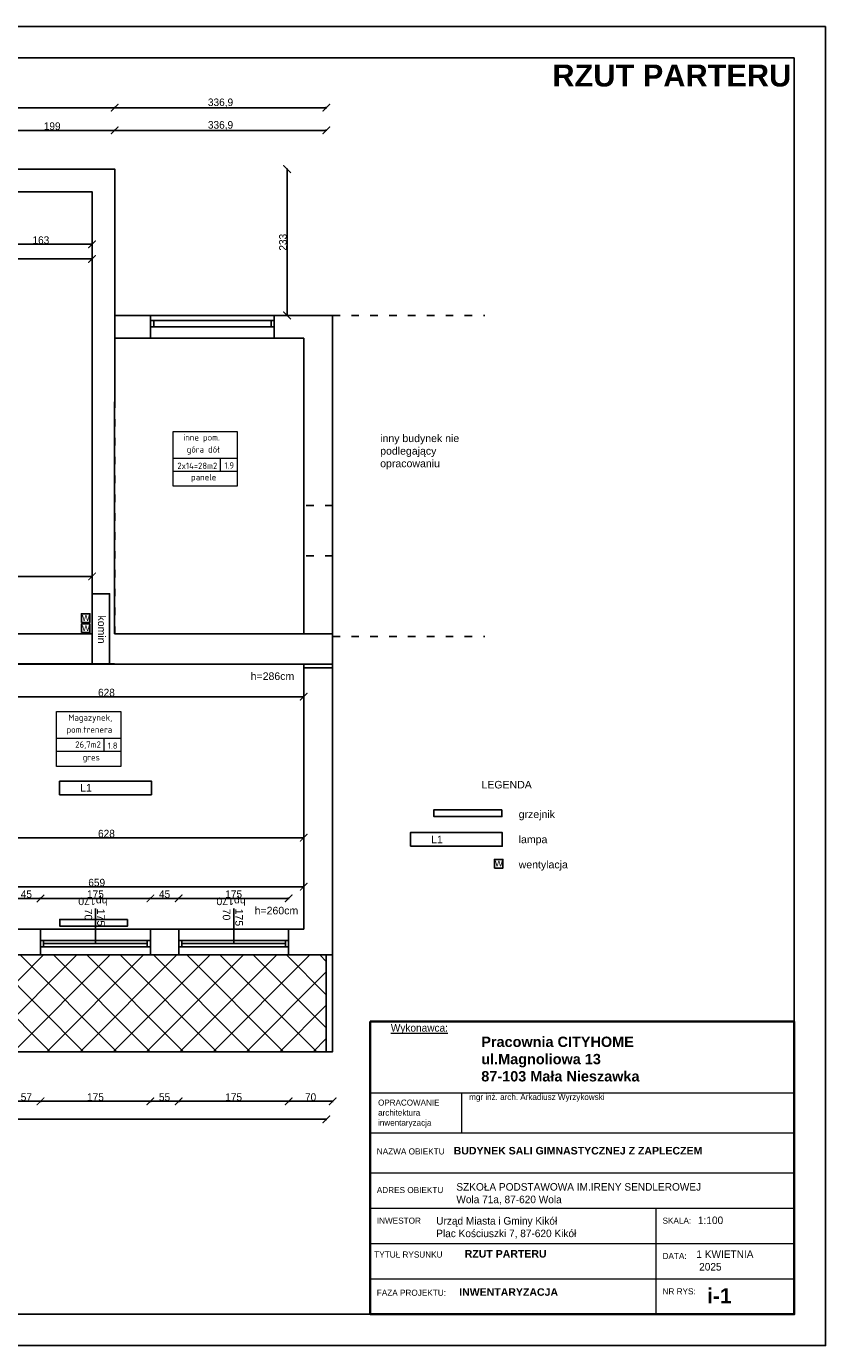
# Model space of a CAD drawing. Header units: inches. Extents: x 2722 to 20832, y 590 to 2922.
# Tile 7 of 25: x 4420 to 5692, y 590 to 2690. Entities that reach past the tile are written whole.
import ezdxf

# ---------------------------------------------------------------- set-up
doc = ezdxf.new("R2010")
doc.units = ezdxf.units.IN
doc.header["$MEASUREMENT"] = 0
doc.linetypes.add('ACAD_ISO03W100', pattern=[30, 12, -18])
doc.layers.add('Oznaczenia pomieszczeń', color=250, linetype='Continuous', lineweight=9)
doc.styles.add('ISOCPEUR_1', font='isocpeur.ttf', dxfattribs={"height": 10})
doc.dimstyles.new('ISO-25', dxfattribs={"dimtxt": 12, "dimasz": 12, "dimexe": 1.25, "dimexo": 0.625, "dimtad": 1, "dimtoh": 1, "dimdec": 1, "dimtxsty": 'Standard', "dimblk": 'ARCHTICK', "dimcen": 2.5, "dimadec": 0, "dimazin": 0, "dimtfac": 1, "dimtdec": 1, "dimtmove": 0, "dimatfit": 3, "dimldrblk": 'ARCHTICK', "dimfxl": 1, "dimfxlon": 1, "dimarcsym": 0})

# ---------------------------------------------------------------- blocks, each defined once
blk = doc.blocks.new('_ArchTick')
at = {"color": 0, "linetype": 'ByBlock', "const_width": 0.15}
blk.add_lwpolyline([(-0.5, -0.5), (0.5, 0.5)], dxfattribs=at)
blk = doc.blocks.new('*D26')
at = {"color": 0, "lineweight": -2, "transparency": 16777216}
for p, q in [((4361.2, 2523.5), (4361.2, 2525.8)), ((4361.2, 2524.5), (4560.2, 2524.5)), ((4560.2, 2523.5), (4560.2, 2525.8))]:
    blk.add_line(p, q, dxfattribs=at)
at = {"layer": 'Defpoints', "color": 0, "transparency": 16777216}
for p in [(4560.2, 2524.5), (4361.2, 2462.9), (4560.2, 2462.9)]:
    blk.add_point(p, dxfattribs=at)
at = {"color": 0, "lineweight": -2, "transparency": 16777216, "xscale": 12, "yscale": 12, "zscale": 12, "rotation": 180}
blk.add_blockref('_ArchTick', (4361.2, 2524.5), dxfattribs=at)
at = {"color": 0, "lineweight": -2, "transparency": 16777216, "xscale": 12, "yscale": 12, "zscale": 12}
blk.add_blockref('_ArchTick', (4560.2, 2524.5), dxfattribs=at)
at = {"color": 0, "transparency": 16777216, "insert": (4460.7, 2531.1), "char_height": 12, "attachment_point": 5}
blk.add_mtext('199', dxfattribs=at)
blk = doc.blocks.new('*D27')
at = {"color": 0, "lineweight": -2, "transparency": 16777216}
for p, q in [((4560.2, 2523.5), (4560.2, 2525.8)), ((4560.2, 2524.5), (4897.1, 2524.5)), ((4897.1, 2523.5), (4897.1, 2525.8))]:
    blk.add_line(p, q, dxfattribs=at)
at = {"layer": 'Defpoints', "color": 0, "transparency": 16777216}
for p in [(4897.1, 2524.5), (4560.2, 2462.9), (4897.1, 2229.9)]:
    blk.add_point(p, dxfattribs=at)
at = {"color": 0, "lineweight": -2, "transparency": 16777216, "xscale": 12, "yscale": 12, "zscale": 12, "rotation": 180}
blk.add_blockref('_ArchTick', (4560.2, 2524.5), dxfattribs=at)
at = {"color": 0, "lineweight": -2, "transparency": 16777216, "xscale": 12, "yscale": 12, "zscale": 12}
blk.add_blockref('_ArchTick', (4897.1, 2524.5), dxfattribs=at)
at = {"color": 0, "transparency": 16777216, "insert": (4728.7, 2532.1), "char_height": 12, "attachment_point": 5}
blk.add_mtext('336,9', dxfattribs=at)
blk = doc.blocks.new('*D28')
at = {"color": 0, "lineweight": -2, "transparency": 16777216}
for p, q in [((3051.3, 2559.5), (3051.3, 2561.7)), ((3051.3, 2560.5), (4560.2, 2560.5)), ((4560.2, 2559.5), (4560.2, 2561.7))]:
    blk.add_line(p, q, dxfattribs=at)
at = {"layer": 'Defpoints', "color": 0, "transparency": 16777216}
for p in [(4560.2, 2560.5), (3051.3, 2462.9), (4560.2, 2462.9)]:
    blk.add_point(p, dxfattribs=at)
at = {"color": 0, "lineweight": -2, "transparency": 16777216, "xscale": 12, "yscale": 12, "zscale": 12, "rotation": 180}
blk.add_blockref('_ArchTick', (3051.3, 2560.5), dxfattribs=at)
at = {"color": 0, "lineweight": -2, "transparency": 16777216, "xscale": 12, "yscale": 12, "zscale": 12}
blk.add_blockref('_ArchTick', (4560.2, 2560.5), dxfattribs=at)
at = {"color": 0, "transparency": 16777216, "insert": (3805.8, 2567.1), "char_height": 12, "attachment_point": 5}
blk.add_mtext('1509', dxfattribs=at)
blk = doc.blocks.new('*D29')
at = {"color": 0, "lineweight": -2, "transparency": 16777216}
for p, q in [((4560.2, 2559.5), (4560.2, 2561.7)), ((4560.2, 2560.5), (4897.1, 2560.5)), ((4897.1, 2559.5), (4897.1, 2561.7))]:
    blk.add_line(p, q, dxfattribs=at)
at = {"layer": 'Defpoints', "color": 0, "transparency": 16777216}
for p in [(4897.1, 2560.5), (4560.2, 2462.9), (4897.1, 2229.9)]:
    blk.add_point(p, dxfattribs=at)
at = {"color": 0, "lineweight": -2, "transparency": 16777216, "xscale": 12, "yscale": 12, "zscale": 12, "rotation": 180}
blk.add_blockref('_ArchTick', (4560.2, 2560.5), dxfattribs=at)
at = {"color": 0, "lineweight": -2, "transparency": 16777216, "xscale": 12, "yscale": 12, "zscale": 12}
blk.add_blockref('_ArchTick', (4897.1, 2560.5), dxfattribs=at)
at = {"color": 0, "transparency": 16777216, "insert": (4728.7, 2568.1), "char_height": 12, "attachment_point": 5}
blk.add_mtext('336,9', dxfattribs=at)
blk = doc.blocks.new('*D47')
at = {"color": 0, "lineweight": -2, "transparency": 16777216}
for p, q in [((4397.1, 979.9), (4397.1, 977.6)), ((4397.1, 978.9), (4442.1, 978.9)), ((4442.1, 979.9), (4442.1, 977.6))]:
    blk.add_line(p, q, dxfattribs=at)
at = {"layer": 'Defpoints', "color": 0, "transparency": 16777216}
for p in [(4397.1, 1211.9), (4442.1, 1211.9), (4442.1, 978.9)]:
    blk.add_point(p, dxfattribs=at)
at = {"color": 0, "lineweight": -2, "transparency": 16777216, "xscale": 12, "yscale": 12, "zscale": 12, "rotation": 180}
blk.add_blockref('_ArchTick', (4397.1, 978.9), dxfattribs=at)
at = {"color": 0, "lineweight": -2, "transparency": 16777216, "xscale": 12, "yscale": 12, "zscale": 12}
blk.add_blockref('_ArchTick', (4442.1, 978.9), dxfattribs=at)
at = {"color": 0, "transparency": 16777216, "insert": (4419.6, 985.5), "char_height": 12, "attachment_point": 5}
blk.add_mtext('57', dxfattribs=at)
blk = doc.blocks.new('*D48')
at = {"color": 0, "lineweight": -2, "transparency": 16777216}
for p, q in [((4442.1, 979.9), (4442.1, 977.6)), ((4442.1, 978.9), (4617.1, 978.9)), ((4617.1, 979.9), (4617.1, 977.6))]:
    blk.add_line(p, q, dxfattribs=at)
at = {"layer": 'Defpoints', "color": 0, "transparency": 16777216}
for p in [(4442.1, 1211.9), (4617.1, 1211.9), (4617.1, 978.9)]:
    blk.add_point(p, dxfattribs=at)
at = {"color": 0, "lineweight": -2, "transparency": 16777216, "xscale": 12, "yscale": 12, "zscale": 12, "rotation": 180}
blk.add_blockref('_ArchTick', (4442.1, 978.9), dxfattribs=at)
at = {"color": 0, "lineweight": -2, "transparency": 16777216, "xscale": 12, "yscale": 12, "zscale": 12}
blk.add_blockref('_ArchTick', (4617.1, 978.9), dxfattribs=at)
at = {"color": 0, "transparency": 16777216, "insert": (4529.6, 985.5), "char_height": 12, "attachment_point": 5}
blk.add_mtext('175', dxfattribs=at)
blk = doc.blocks.new('*D49')
at = {"color": 0, "lineweight": -2, "transparency": 16777216}
for p, q in [((4617.1, 979.9), (4617.1, 977.6)), ((4617.1, 978.9), (4662.1, 978.9)), ((4662.1, 979.9), (4662.1, 977.6))]:
    blk.add_line(p, q, dxfattribs=at)
at = {"layer": 'Defpoints', "color": 0, "transparency": 16777216}
for p in [(4617.1, 1211.9), (4662.1, 1211.9), (4662.1, 978.9)]:
    blk.add_point(p, dxfattribs=at)
at = {"color": 0, "lineweight": -2, "transparency": 16777216, "xscale": 12, "yscale": 12, "zscale": 12, "rotation": 180}
blk.add_blockref('_ArchTick', (4617.1, 978.9), dxfattribs=at)
at = {"color": 0, "lineweight": -2, "transparency": 16777216, "xscale": 12, "yscale": 12, "zscale": 12}
blk.add_blockref('_ArchTick', (4662.1, 978.9), dxfattribs=at)
at = {"color": 0, "transparency": 16777216, "insert": (4639.6, 985.5), "char_height": 12, "attachment_point": 5}
blk.add_mtext('55', dxfattribs=at)
blk = doc.blocks.new('*D50')
at = {"color": 0, "lineweight": -2, "transparency": 16777216}
for p, q in [((4662.1, 979.9), (4662.1, 977.6)), ((4662.1, 978.9), (4837.1, 978.9)), ((4837.1, 979.9), (4837.1, 977.6))]:
    blk.add_line(p, q, dxfattribs=at)
at = {"layer": 'Defpoints', "color": 0, "transparency": 16777216}
for p in [(4662.1, 1211.9), (4837.1, 1211.9), (4837.1, 978.9)]:
    blk.add_point(p, dxfattribs=at)
at = {"color": 0, "lineweight": -2, "transparency": 16777216, "xscale": 12, "yscale": 12, "zscale": 12, "rotation": 180}
blk.add_blockref('_ArchTick', (4662.1, 978.9), dxfattribs=at)
at = {"color": 0, "lineweight": -2, "transparency": 16777216, "xscale": 12, "yscale": 12, "zscale": 12}
blk.add_blockref('_ArchTick', (4837.1, 978.9), dxfattribs=at)
at = {"color": 0, "transparency": 16777216, "insert": (4749.6, 985.5), "char_height": 12, "attachment_point": 5}
blk.add_mtext('175', dxfattribs=at)
blk = doc.blocks.new('*D51')
at = {"color": 0, "lineweight": -2, "transparency": 16777216}
for p, q in [((4837.1, 979.9), (4837.1, 977.6)), ((4837.1, 978.9), (4907.1, 978.9)), ((4907.1, 979.9), (4907.1, 977.6))]:
    blk.add_line(p, q, dxfattribs=at)
at = {"layer": 'Defpoints', "color": 0, "transparency": 16777216}
for p in [(4837.1, 1211.9), (4907.1, 1211.9), (4907.1, 978.9)]:
    blk.add_point(p, dxfattribs=at)
at = {"color": 0, "lineweight": -2, "transparency": 16777216, "xscale": 12, "yscale": 12, "zscale": 12, "rotation": 180}
blk.add_blockref('_ArchTick', (4837.1, 978.9), dxfattribs=at)
at = {"color": 0, "lineweight": -2, "transparency": 16777216, "xscale": 12, "yscale": 12, "zscale": 12}
blk.add_blockref('_ArchTick', (4907.1, 978.9), dxfattribs=at)
at = {"color": 0, "transparency": 16777216, "insert": (4872.1, 985.5), "char_height": 12, "attachment_point": 5}
blk.add_mtext('70', dxfattribs=at)
blk = doc.blocks.new('*D52')
at = {"color": 0, "lineweight": -2, "transparency": 16777216}
for p, q in [((3051.2, 951.3), (3051.2, 949.1)), ((3051.2, 950.3), (4897.1, 950.3)), ((4897.1, 951.3), (4897.1, 949.1))]:
    blk.add_line(p, q, dxfattribs=at)
at = {"layer": 'Defpoints', "color": 0, "transparency": 16777216}
for p in [(3051.2, 1677.9), (4897.1, 1278.2), (4897.1, 950.3)]:
    blk.add_point(p, dxfattribs=at)
at = {"color": 0, "lineweight": -2, "transparency": 16777216, "xscale": 12, "yscale": 12, "zscale": 12, "rotation": 180}
blk.add_blockref('_ArchTick', (3051.2, 950.3), dxfattribs=at)
at = {"color": 0, "lineweight": -2, "transparency": 16777216, "xscale": 12, "yscale": 12, "zscale": 12}
blk.add_blockref('_ArchTick', (4897.1, 950.3), dxfattribs=at)
at = {"color": 0, "transparency": 16777216, "insert": (3974.2, 956.9), "char_height": 12, "attachment_point": 5}
blk.add_mtext('1846', dxfattribs=at)
blk = doc.blocks.new('*D54')
at = {"color": 0, "lineweight": -2, "transparency": 16777216}
for p, q in [((4833.7, 2462.9), (4835.9, 2462.9)), ((4834.7, 2462.9), (4834.7, 2229.9)), ((4833.7, 2229.9), (4835.9, 2229.9))]:
    blk.add_line(p, q, dxfattribs=at)
at = {"layer": 'Defpoints', "color": 0, "transparency": 16777216}
for p in [(4560.2, 2462.9), (4560.2, 2229.9), (4834.7, 2229.9)]:
    blk.add_point(p, dxfattribs=at)
at = {"color": 0, "lineweight": -2, "transparency": 16777216, "xscale": 12, "yscale": 12, "zscale": 12}
for p, rotation in [((4834.7, 2462.9), 90), ((4834.7, 2229.9), 270)]:
    blk.add_blockref('_ArchTick', p, dxfattribs=dict(at, rotation=rotation))
at = {"color": 0, "transparency": 16777216, "insert": (4828.1, 2346.4), "char_height": 12, "attachment_point": 5, "rotation": 90}
blk.add_mtext('233', dxfattribs=at)
blk = doc.blocks.new('*D55')
at = {"color": 0, "lineweight": -2, "transparency": 16777216}
for p, q in [((3098.2, 2318.8), (3098.2, 2321)), ((3098.2, 2319.8), (4524.2, 2319.8)), ((4524.2, 2318.8), (4524.2, 2321))]:
    blk.add_line(p, q, dxfattribs=at)
at = {"layer": 'Defpoints', "color": 0, "transparency": 16777216}
for p in [(4524.2, 2319.8), (3098.2, 2281.6), (4524.2, 2281.6)]:
    blk.add_point(p, dxfattribs=at)
at = {"color": 0, "lineweight": -2, "transparency": 16777216, "xscale": 12, "yscale": 12, "zscale": 12, "rotation": 180}
blk.add_blockref('_ArchTick', (3098.2, 2319.8), dxfattribs=at)
at = {"color": 0, "lineweight": -2, "transparency": 16777216, "xscale": 12, "yscale": 12, "zscale": 12}
blk.add_blockref('_ArchTick', (4524.2, 2319.8), dxfattribs=at)
at = {"color": 0, "transparency": 16777216, "insert": (3811.2, 2326.4), "char_height": 12, "attachment_point": 5}
blk.add_mtext('1426', dxfattribs=at)
blk = doc.blocks.new('*D69')
at = {"color": 0, "lineweight": -2, "transparency": 16777216}
for p, q in [((4361.2, 2344.1), (4361.2, 2341.9)), ((4361.2, 2343.1), (4524.2, 2343.1)), ((4524.2, 2344.1), (4524.2, 2341.9))]:
    blk.add_line(p, q, dxfattribs=at)
at = {"layer": 'Defpoints', "color": 0, "transparency": 16777216}
for p in [(4361.2, 2426.9), (4524.2, 2426.9), (4524.2, 2343.1)]:
    blk.add_point(p, dxfattribs=at)
at = {"color": 0, "lineweight": -2, "transparency": 16777216, "xscale": 12, "yscale": 12, "zscale": 12, "rotation": 180}
blk.add_blockref('_ArchTick', (4361.2, 2343.1), dxfattribs=at)
at = {"color": 0, "lineweight": -2, "transparency": 16777216, "xscale": 12, "yscale": 12, "zscale": 12}
blk.add_blockref('_ArchTick', (4524.2, 2343.1), dxfattribs=at)
at = {"color": 0, "transparency": 16777216, "insert": (4442.7, 2349.7), "char_height": 12, "attachment_point": 5}
blk.add_mtext('163', dxfattribs=at)
blk = doc.blocks.new('*D74')
at = {"color": 0, "lineweight": -2, "transparency": 16777216}
for p, q in [((4180.1, 1813.4), (4180.1, 1815.7)), ((4180.1, 1814.4), (4524.2, 1814.4)), ((4524.2, 1813.4), (4524.2, 1815.7))]:
    blk.add_line(p, q, dxfattribs=at)
at = {"layer": 'Defpoints', "color": 0, "transparency": 16777216}
for p in [(4524.2, 1814.4), (4180.1, 1722.9), (4524.2, 1722.9)]:
    blk.add_point(p, dxfattribs=at)
at = {"color": 0, "lineweight": -2, "transparency": 16777216, "xscale": 12, "yscale": 12, "zscale": 12, "rotation": 180}
blk.add_blockref('_ArchTick', (4180.1, 1814.4), dxfattribs=at)
at = {"color": 0, "lineweight": -2, "transparency": 16777216, "xscale": 12, "yscale": 12, "zscale": 12}
blk.add_blockref('_ArchTick', (4524.2, 1814.4), dxfattribs=at)
at = {"color": 0, "transparency": 16777216, "insert": (4352.2, 1822.1), "char_height": 12, "attachment_point": 5}
blk.add_mtext('344,1', dxfattribs=at)
blk = doc.blocks.new('*D108')
at = {"color": 0, "lineweight": -2, "transparency": 16777216}
for p, q in [((4233.1, 1399.4), (4233.1, 1397.1)), ((4233.1, 1398.4), (4861.1, 1398.4)), ((4861.1, 1399.4), (4861.1, 1397.1))]:
    blk.add_line(p, q, dxfattribs=at)
at = {"layer": 'Defpoints', "color": 0, "transparency": 16777216}
for p in [(4233.1, 1628.9), (4861.1, 1636.4), (4861.1, 1398.4)]:
    blk.add_point(p, dxfattribs=at)
at = {"color": 0, "lineweight": -2, "transparency": 16777216, "xscale": 12, "yscale": 12, "zscale": 12, "rotation": 180}
blk.add_blockref('_ArchTick', (4233.1, 1398.4), dxfattribs=at)
at = {"color": 0, "lineweight": -2, "transparency": 16777216, "xscale": 12, "yscale": 12, "zscale": 12}
blk.add_blockref('_ArchTick', (4861.1, 1398.4), dxfattribs=at)
at = {"color": 0, "transparency": 16777216, "insert": (4547.1, 1405), "char_height": 12, "attachment_point": 5}
blk.add_mtext('628', dxfattribs=at)
blk = doc.blocks.new('*D111')
at = {"color": 0, "lineweight": -2, "transparency": 16777216}
for p, q in [((4233.1, 1623.9), (4233.1, 1621.7)), ((4233.1, 1622.9), (4861.1, 1622.9)), ((4861.1, 1623.9), (4861.1, 1621.7))]:
    blk.add_line(p, q, dxfattribs=at)
at = {"layer": 'Defpoints', "color": 0, "transparency": 16777216}
for p in [(4233.1, 1628.9), (4861.1, 1628.9), (4861.1, 1622.9)]:
    blk.add_point(p, dxfattribs=at)
at = {"color": 0, "lineweight": -2, "transparency": 16777216, "xscale": 12, "yscale": 12, "zscale": 12, "rotation": 180}
blk.add_blockref('_ArchTick', (4233.1, 1622.9), dxfattribs=at)
at = {"color": 0, "lineweight": -2, "transparency": 16777216, "xscale": 12, "yscale": 12, "zscale": 12}
blk.add_blockref('_ArchTick', (4861.1, 1622.9), dxfattribs=at)
at = {"color": 0, "transparency": 16777216, "insert": (4547.1, 1629.5), "char_height": 12, "attachment_point": 5}
blk.add_mtext('628', dxfattribs=at)
blk = doc.blocks.new('*D112')
at = {"color": 0, "lineweight": -2, "transparency": 16777216}
for p, q in [((4202.1, 1319.4), (4202.1, 1321.6)), ((4202.1, 1320.4), (4861.1, 1320.4)), ((4861.1, 1319.4), (4861.1, 1321.6))]:
    blk.add_line(p, q, dxfattribs=at)
at = {"layer": 'Defpoints', "color": 0, "transparency": 16777216}
for p in [(4202.1, 1312), (4861.1, 1320.4), (4861.1, 1312)]:
    blk.add_point(p, dxfattribs=at)
at = {"color": 0, "lineweight": -2, "transparency": 16777216, "xscale": 12, "yscale": 12, "zscale": 12, "rotation": 180}
blk.add_blockref('_ArchTick', (4202.1, 1320.4), dxfattribs=at)
at = {"color": 0, "lineweight": -2, "transparency": 16777216, "xscale": 12, "yscale": 12, "zscale": 12}
blk.add_blockref('_ArchTick', (4861.1, 1320.4), dxfattribs=at)
at = {"color": 0, "transparency": 16777216, "insert": (4531.6, 1327), "char_height": 12, "attachment_point": 5}
blk.add_mtext('659', dxfattribs=at)
blk = doc.blocks.new('*D114')
at = {"color": 0, "lineweight": -2, "transparency": 16777216}
for p, q in [((4397.1, 1300.9), (4397.1, 1303.2)), ((4442.1, 1300.9), (4442.1, 1303.2)), ((4397.1, 1301.9), (4442.1, 1301.9))]:
    blk.add_line(p, q, dxfattribs=at)
at = {"layer": 'Defpoints', "color": 0, "transparency": 16777216}
for p in [(4442.1, 1301.9), (4397.1, 1252.9), (4442.1, 1252.9)]:
    blk.add_point(p, dxfattribs=at)
at = {"color": 0, "lineweight": -2, "transparency": 16777216, "xscale": 12, "yscale": 12, "zscale": 12, "rotation": 180}
blk.add_blockref('_ArchTick', (4397.1, 1301.9), dxfattribs=at)
at = {"color": 0, "lineweight": -2, "transparency": 16777216, "xscale": 12, "yscale": 12, "zscale": 12}
blk.add_blockref('_ArchTick', (4442.1, 1301.9), dxfattribs=at)
at = {"color": 0, "transparency": 16777216, "insert": (4419.6, 1308.6), "char_height": 12, "attachment_point": 5}
blk.add_mtext('45', dxfattribs=at)
blk = doc.blocks.new('*D115')
at = {"color": 0, "lineweight": -2, "transparency": 16777216}
for p, q in [((4442.1, 1300.9), (4442.1, 1303.2)), ((4617.1, 1300.9), (4617.1, 1303.2)), ((4442.1, 1301.9), (4617.1, 1301.9))]:
    blk.add_line(p, q, dxfattribs=at)
at = {"layer": 'Defpoints', "color": 0, "transparency": 16777216}
for p in [(4617.1, 1301.9), (4442.1, 1252.9), (4617.1, 1252.9)]:
    blk.add_point(p, dxfattribs=at)
at = {"color": 0, "lineweight": -2, "transparency": 16777216, "xscale": 12, "yscale": 12, "zscale": 12, "rotation": 180}
blk.add_blockref('_ArchTick', (4442.1, 1301.9), dxfattribs=at)
at = {"color": 0, "lineweight": -2, "transparency": 16777216, "xscale": 12, "yscale": 12, "zscale": 12}
blk.add_blockref('_ArchTick', (4617.1, 1301.9), dxfattribs=at)
at = {"color": 0, "transparency": 16777216, "insert": (4529.6, 1308.6), "char_height": 12, "attachment_point": 5}
blk.add_mtext('175', dxfattribs=at)
blk = doc.blocks.new('*D116')
at = {"color": 0, "lineweight": -2, "transparency": 16777216}
for p, q in [((4617.1, 1300.9), (4617.1, 1303.2)), ((4662.1, 1300.9), (4662.1, 1303.2)), ((4617.1, 1301.9), (4662.1, 1301.9))]:
    blk.add_line(p, q, dxfattribs=at)
at = {"layer": 'Defpoints', "color": 0, "transparency": 16777216}
for p in [(4662.1, 1301.9), (4617.1, 1252.9), (4662.1, 1252.9)]:
    blk.add_point(p, dxfattribs=at)
at = {"color": 0, "lineweight": -2, "transparency": 16777216, "xscale": 12, "yscale": 12, "zscale": 12, "rotation": 180}
blk.add_blockref('_ArchTick', (4617.1, 1301.9), dxfattribs=at)
at = {"color": 0, "lineweight": -2, "transparency": 16777216, "xscale": 12, "yscale": 12, "zscale": 12}
blk.add_blockref('_ArchTick', (4662.1, 1301.9), dxfattribs=at)
at = {"color": 0, "transparency": 16777216, "insert": (4639.6, 1308.6), "char_height": 12, "attachment_point": 5}
blk.add_mtext('45', dxfattribs=at)
blk = doc.blocks.new('*D117')
at = {"color": 0, "lineweight": -2, "transparency": 16777216}
for p, q in [((4662.1, 1300.9), (4662.1, 1303.2)), ((4837.1, 1300.9), (4837.1, 1303.2)), ((4662.1, 1301.9), (4837.1, 1301.9))]:
    blk.add_line(p, q, dxfattribs=at)
at = {"layer": 'Defpoints', "color": 0, "transparency": 16777216}
for p in [(4837.1, 1301.9), (4662.1, 1252.9), (4837.1, 1252.9)]:
    blk.add_point(p, dxfattribs=at)
at = {"color": 0, "lineweight": -2, "transparency": 16777216, "xscale": 12, "yscale": 12, "zscale": 12, "rotation": 180}
blk.add_blockref('_ArchTick', (4662.1, 1301.9), dxfattribs=at)
at = {"color": 0, "lineweight": -2, "transparency": 16777216, "xscale": 12, "yscale": 12, "zscale": 12}
blk.add_blockref('_ArchTick', (4837.1, 1301.9), dxfattribs=at)
at = {"color": 0, "transparency": 16777216, "insert": (4749.6, 1308.6), "char_height": 12, "attachment_point": 5}
blk.add_mtext('175', dxfattribs=at)

msp = doc.modelspace()

# ---------------------------------------------------------------- hatches: boundary and pattern name
at = {"true_color": 0x636466, "transparency": 33554687}
h = msp.add_hatch(dxfattribs=at)
h.set_pattern_fill('ANSI37', color=251, scale=300)
h.paths.add_polyline_path([(4897.15, 1211.87), (4187.15, 1211.87), (4187.15, 1170.37), (4183.15, 1170.37), (4183.15, 1170.51, -0.3067741), (4130.07, 1211.87), (4125.58, 1211.87, -0.3552677), (4021.15, 1120.45), (4021.15, 1120.37), (4017.15, 1120.37), (4017.15, 1211.87), (3799.15, 1211.87), (3799.15, 1057.87), (4897.15, 1057.87)])

# ---------------------------------------------------------------- linework, layer by layer
for p, q in [((4560.23, 2462.87), (4560.23, 2229.87)), ((4560.23, 2229.87), (4897.15, 2229.87)), ((4907.15, 2229.87), (4897.15, 2229.87)), ((4907.15, 1722.87), (4907.15, 2229.87)), ((4617.34, 2221.87), (4814.07, 2221.87)), ((4617.34, 2221.87), (4622.34, 2221.87)), ((4617.34, 2211.87), (4814.07, 2211.87)), ((4622.34, 2221.87), (4622.34, 2211.87)), ((4814.07, 2221.87), (4809.07, 2221.87)), ((4809.07, 2221.87), (4809.07, 2211.87)), ((4560.23, 2193.87), (4861.15, 2193.87)), ((4861.15, 1722.87), (4861.15, 2193.87)), ((4560.15, 1722.87), (4861.15, 1722.87)), ((4861.15, 1722.87), (4907.15, 1722.87)), ((4907.15, 1722.87), (4907.15, 1211.87)), ((4907.15, 1211.87), (4907.15, 1718.87)), ((4907.15, 1718.87), (4907.15, 1668.87)), ((4233.15, 1674.87), (4863.15, 1674.87)), ((4861.15, 1252.87), (4861.15, 1674.87)), ((4907.15, 1668.87), (4861.15, 1668.87)), ((4529.65, 1229.87), (4529.65, 1285.6)), ((4749.65, 1229.87), (4749.65, 1285.6)), ((4202.15, 1252.87), (4861.15, 1252.87)), ((4442.15, 1252.87), (4442.15, 1211.87)), ((4442.15, 1252.87), (4442.15, 1211.87)), ((4617.15, 1252.87), (4617.15, 1211.87)), ((4617.15, 1252.87), (4617.15, 1211.87)), ((4662.15, 1252.87), (4662.15, 1211.87)), ((4662.15, 1252.87), (4662.15, 1211.87)), ((4837.15, 1252.87), (4837.15, 1211.87)), ((4837.15, 1252.87), (4837.15, 1211.87)), ((4617.15, 1234.87), (4442.15, 1234.87)), ((4617.15, 1224.87), (4442.15, 1224.87)), ((4442.15, 1224.87), (4447.15, 1224.87)), ((4447.15, 1224.87), (4447.15, 1234.87)), ((4612.15, 1229.87), (4447.15, 1229.87)), ((4612.15, 1224.87), (4612.15, 1234.87)), ((4617.15, 1224.87), (4612.15, 1224.87)), ((4837.15, 1234.87), (4662.15, 1234.87)), ((4837.15, 1224.87), (4662.15, 1224.87)), ((4662.15, 1224.87), (4667.15, 1224.87)), ((4667.15, 1224.87), (4667.15, 1234.87)), ((4832.15, 1229.87), (4667.15, 1229.87)), ((4832.15, 1224.87), (4832.15, 1234.87)), ((4837.15, 1224.87), (4832.15, 1224.87)), ((3799.15, 1211.87), (4907.15, 1211.87)), ((3799.15, 1057.87), (4897.15, 1057.87))]:
    msp.add_line(p, q)
at = {"linetype": 'ACAD_ISO03W100'}
for p, q in [((4907.15, 2229.87), (5149.55, 2229.87)), ((4907.15, 1927.26), (4861.15, 1927.26)), ((4907.15, 1847.26), (4861.15, 1847.26)), ((4907.15, 1718.87), (5149.55, 1718.87)), ((4897.15, 1211.87), (4897.15, 1057.87))]:
    msp.add_line(p, q, dxfattribs=at)
at = {"lineweight": 0}
for p, q in [((4755.18, 2002.27), (4653.24, 2002.27)), ((4728.09, 2002.27), (4728.09, 1981.52)), ((4755.18, 1981.52), (4653.24, 1981.52)), ((4569.79, 1556.29), (4467.85, 1556.29)), ((4542.7, 1556.29), (4542.7, 1535.55)), ((4569.79, 1535.55), (4467.85, 1535.55)), ((4966.99, 992.51), (5641.99, 992.51)), ((5112.44, 992.51), (5112.44, 928.76)), ((4966.99, 928.76), (5641.99, 928.76)), ((4966.99, 865.01), (5641.99, 865.01)), ((4966.99, 808.76), (5641.99, 808.76)), ((4966.99, 808.76), (5641.99, 808.76)), ((5421.87, 808.76), (5421.87, 640.01)), ((4966.99, 752.51), (5641.99, 752.51)), ((4966.99, 696.26), (5641.99, 696.26)), ((4966.99, 640.01), (5641.99, 640.01))]:
    msp.add_line(p, q, dxfattribs=at)
for points in [[(5691.99, 2690.01), (5691.99, 590.01), (2721.99, 590.01), (2721.99, 2690.01)], [(5641.99, 2640.01), (5641.99, 640.01), (2821.99, 640.01), (2821.99, 2640.01)], [(4617.34, 2229.87), (4814.07, 2229.87), (4814.07, 2193.87), (4617.34, 2193.87)], [(4524.23, 1786.79), (4552.07, 1786.79), (4552.07, 1674.87), (4524.23, 1674.87)], [(4507.34, 1741.22), (4520.84, 1741.22), (4520.84, 1754.91), (4507.34, 1754.91)], [(4507.33, 1725.04), (4520.83, 1725.04), (4520.83, 1738.74), (4507.33, 1738.74)], [(4907.15, 1674.87), (3287.15, 1674.87), (3287.15, 1057.87), (4907.15, 1057.87)], [(4472.42, 1488.77), (4618.61, 1488.77), (4618.61, 1466.98), (4472.42, 1466.98)], [(5176.66, 1443.08), (5176.66, 1432.26), (5068.55, 1432.26), (5068.55, 1443.08)], [(5031.05, 1384.87), (5177.24, 1384.87), (5177.24, 1406.66), (5031.05, 1406.66)], [(5164.7, 1350.22), (5178.2, 1350.22), (5178.2, 1363.92), (5164.7, 1363.92)], [(4580.86, 1268.57), (4580.86, 1257.75), (4472.75, 1257.75), (4472.75, 1268.57)], [(3799.15, 1211.87), (4897.15, 1211.87), (4897.15, 1057.87), (3799.15, 1057.87)]]:
    msp.add_lwpolyline(points, close=True)
for points in [[(3051.28, 2463.04), (3051.15, 1677.87), (4861.15, 1674.87), (4907.15, 1674.87), (4907.15, 2229.87), (4560.23, 2229.91), (4560.23, 2462.87), (3051.28, 2463.12)], [(4560.23, 2462.87), (3051.23, 2462.87), (3051.15, 1677.87), (3287.15, 1677.87), (3287.15, 1057.87), (4897.15, 1057.87)], [(4560.15, 1722.87), (4560.23, 2462.87), (3051.28, 2462.87), (3051.19, 1677.87), (3287.15, 1677.87)], [(4560.23, 2462.87), (3051.23, 2462.87), (3051.23, 1677.87), (3287.15, 1677.87), (3287.15, 1057.87), (3799.15, 1057.87), (3799.15, 1211.87), (4907.15, 1211.87), (4907.15, 2229.87), (4560.21, 2229.91), (4560.21, 2462.87)], [(3910.15, 1722.87), (4524.23, 1722.87), (4524.23, 2426.87), (3098.23, 2426.87), (3098.23, 1722.87), (3822.15, 1722.87)]]:
    msp.add_lwpolyline(points)
at = {"linetype": 'ACAD_ISO03W100'}
msp.add_lwpolyline([(4560.23, 2193.87), (4861.15, 2193.87), (4861.15, 1722.87), (4560.23, 1722.87)], close=True, dxfattribs=at)
at = {"lineweight": 0}
for points in [[(4755.18, 1957.97), (4653.24, 1957.97), (4653.24, 2045.19), (4755.18, 2045.19)], [(4569.79, 1511.99), (4467.85, 1511.99), (4467.85, 1599.23), (4569.79, 1599.23)]]:
    msp.add_lwpolyline(points, close=True, dxfattribs=at)
at = {"linetype": 'ACAD_ISO03W100'}
msp.add_lwpolyline([(4233.15, 1674.87), (4233.15, 1341.87), (4202.15, 1341.87), (4202.15, 1252.87), (4861.15, 1252.87), (4861.15, 1674.87), (4233.15, 1674.87)], dxfattribs=at)
at = {"lineweight": 35}
msp.add_lwpolyline([(4966.99, 1105.76), (5641.99, 1105.76), (5641.99, 640.01), (4966.99, 640.01)], close=True, dxfattribs=at)

# ---------------------------------------------------------------- texts
at = {"color": 0, "lineweight": 0, "attachment_point": 1}
for s, insert, char_height in [('{\\fArial|b1|i0|c238|p34;^IRZUT PARTERU}', (5117.02, 2629.32), 35), ('{\\H1.08333x;NAZWA OBIEKTU    \\fArial|b1|i0|c238|p34;\\H1.23077x;BUDYNEK SALI GIMNASTYCZNEJ Z ZAPLECZEM}', (4977.5, 906.3), 9), ('{\\H1.08333x;ADRES OBIEKTU}', (4977.5, 842.55), 9), ('SZKOŁA PODSTAWOWA IM.IRENY SENDLEROWEJ\\PWola 71a, 87-620 Wola', (5104.16, 848.72), 12), ('{\\H1.08333x;INWESTOR}', (4977.5, 793.8), 9), ('Urząd Miasta i Gminy Kikół\\PPlac Kościuszki 7, 87-620 Kikół    ', (5072.1, 794.66), 12), ('{\\H1.08333x;SKALA: ^I}', (5432.37, 793.8), 9), ('1:100', (5488.77, 795.49), 12), ('{\\H1.08333x;TYTUŁ RYSUNKU   \\fArial|b1|i0|c238|p34;\\H1.23077x;^IRZUT PARTERU}', (4973.44, 742.14), 9), ('{\\H1.08333x;DATA:}', (5432.37, 737.55), 9), ('1 KWIETNIA\\P 2025', (5486.21, 741.51), 12), ('{\\H1.08333x;FAZA PROJEKTU: \\fArial|b1|i0|c238|p34;\\H1.15385x;    \\H1.06667x;INWENTARYZACJA}', (4977.5, 681.3), 9), ('{\\H1.08333x;NR RYS:^I}', (5432.37, 681.3), 9), ('{\\fArial|b1|i0|c238|p34;i-1}', (5503.34, 681.45), 24)]:
    msp.add_mtext_dynamic_manual_height_columns(s, width=919.2783, gutter_width=12.5, heights=[0], dxfattribs=dict(at, insert=insert, char_height=char_height))
at = {"char_height": 12}
for s, width, insert, attachment_point in [('{\\f@Arial Unicode MS|b0|i0|c238|p34;inny budynek nie podlegający opracowaniu}', 153.8095, (4982.9, 2040.28), 1), ('{\\f@Arial Unicode MS|b0|i0|c238|p34;w}', 21.2266, (4508.36, 1755.71), 1), ('{\\f@Arial Unicode MS|b0|i0|c238|p34;w}', 21.2266, (4508.36, 1739.53), 1), ('{\\f@Arial Unicode MS|b0|i0|c238|p34;h=286cm}', 21.2266, (4776.68, 1661.66), 1), ('{\\f@Arial Unicode MS|b0|i0|c238|p34;L1}', 21.2266, (4505.21, 1484.03), 1), ('{\\f@Arial Unicode MS|b0|i0|c238|p34;LEGENDA}', 21.2266, (5144.12, 1488.93), 1), ('{\\f@Arial Unicode MS|b0|i0|c238|p34;grzejnik\\P\\Plampa\\P\\Pwentylacja}', 21.2266, (5203.38, 1441.84), 1), ('{\\f@Arial Unicode MS|b0|i0|c238|p34;L1}', 21.2266, (5063.83, 1389.61), 7), ('{\\f@Arial Unicode MS|b0|i0|c238|p34;w}', 21.2266, (5165.72, 1364.71), 1), ('{\\f@Arial Unicode MS|b0|i0|c238|p34;h=260cm}', 21.2266, (4782.99, 1288.56), 1)]:
    msp.add_mtext_dynamic_manual_height_columns(s, width=width, gutter_width=1, heights=[0], dxfattribs=dict(at, insert=insert, attachment_point=attachment_point))
at = {"char_height": 12, "attachment_point": 1}
for s, insert, rotation in [('{\\f@Arial Unicode MS|b0|i0|c238|p34;komin}', (4545.64, 1752.26), 270), ('{\\f@Arial Unicode MS|b0|i0|c238|p34;hp170}', (4548.79, 1291.24), 180), ('{\\f@Arial Unicode MS|b0|i0|c238|p34;hp170}', (4768.79, 1291.24), 180), ('{\\f@Arial Unicode MS|b0|i0|c238|p34;175\\P70}', (4544.33, 1285.6), 270), ('{\\f@Arial Unicode MS|b0|i0|c238|p34;175\\P70}', (4764.33, 1285.6), 270)]:
    msp.add_mtext_dynamic_manual_height_columns(s, width=21.2266, gutter_width=1, heights=[0], dxfattribs=dict(at, insert=insert, rotation=rotation))
at = {"color": 0, "lineweight": 0, "transparency": 33554687, "attachment_point": 1}
for s, width, insert, char_height in [('{\\LWykonawca: \\P\\fArial|b1|i0|c238|p34;\\H1.372x;\\l\\C7;^I^I^IPracownia CITYHOME\\P^I^I^Iul.Magnoliowa 13\\P^I^I^I87-103 Mała Nieszawka\\P^I^I\\fArial|b0|i0|c238|p34;\\H0.72886x;\\P     ^I}', 853.3185, (4999.84, 1101.88), 12), ('{\\C7; mgr inż. arch. Arkadiusz Wyrzykowski}', 451.0087, (5121.04, 990.62), 9.6), ('OPRACOWANIE\\Parchitektura\\Pinwentaryzacja', 248.7803, (4979.55, 981.69), 9.6)]:
    msp.add_mtext_dynamic_manual_height_columns(s, width=width, gutter_width=12.5, heights=[0], dxfattribs=dict(at, insert=insert, char_height=char_height))
at = {"layer": 'Oznaczenia pomieszczeń', "color": 7, "char_height": 10, "attachment_point": 9, "line_spacing_factor": 1.149209, "style": 'ISOCPEUR_1'}
for s, insert, width in [('inne pom.\\P góra dół', (4727.68, 2008.51), 107.3104), ('2x14=28m2', (4723.57, 1985.5), 62.2539), ('1.9', (4750.17, 1986.03), 47.8055), ('panele', (4721.98, 1964.39), 107.3104), ('Magazynek, pom.trenera', (4556.3, 1562.53), 107.3104), ('26,7m2', (4538.19, 1539.52), 62.2539), ('1.8', (4564.78, 1540.05), 47.8055), ('gres', (4536.59, 1518.41), 107.3104)]:
    msp.add_mtext(s, dxfattribs=dict(at, insert=insert, width=width))

# ---------------------------------------------------------------- dimensions: what is measured, and where the dimension line sits
for base, p1, p2, picture, middle in [((4560.2326, 2560.4612), (3051.2754, 2462.8734), (4560.2326, 2462.8734), '*D28', (3805.754, 2567.0862)), ((4524.23, 2319.78), (3098.23, 2281.55), (4524.23, 2281.55), '*D55', (3811.23, 2326.4)), ((4897.15, 950.31), (3051.19, 1677.87), (4897.15, 1278.24), '*D52', (3974.17, 956.94)), ((4861.15, 1622.92), (4233.15, 1628.87), (4861.15, 1628.87), '*D111', (4547.15, 1629.55)), ((4861.15, 1398.36), (4233.15, 1628.87), (4861.15, 1636.38), '*D108', (4547.15, 1404.99)), ((4861.15, 1320.38), (4202.15, 1312.04), (4861.15, 1312.04), '*D112', (4531.65, 1327))]:
    dim = msp.add_linear_dim(base=base, p1=p1, p2=p2, dimstyle='ISO-25')
    dim.commit()
    dim.dimension.update_dxf_attribs({"geometry": picture, "text_midpoint": middle})
for base, p1, p2, picture, middle in [((4897.15, 2560.46), (4560.23, 2462.87), (4897.15, 2229.87), '*D29', (4728.69, 2568.09)), ((4560.23, 2524.52), (4361.23, 2462.87), (4560.23, 2462.87), '*D26', (4460.73, 2531.14)), ((4897.15, 2524.52), (4560.23, 2462.87), (4897.15, 2229.87), '*D27', (4728.69, 2532.14)), ((4524.23, 2343.12), (4361.23, 2426.87), (4524.23, 2426.87), '*D69', (4442.73, 2349.74)), ((4524.23, 1814.44), (4180.15, 1722.87), (4524.23, 1722.87), '*D74', (4352.19, 1822.07)), ((4442.15, 1301.94), (4397.15, 1252.87), (4442.15, 1252.87), '*D114', (4419.65, 1308.56)), ((4617.15, 1301.94), (4442.15, 1252.87), (4617.15, 1252.87), '*D115', (4529.65, 1308.56)), ((4662.15, 1301.94), (4617.15, 1252.87), (4662.15, 1252.87), '*D116', (4639.65, 1308.56)), ((4837.15, 1301.94), (4662.15, 1252.87), (4837.15, 1252.87), '*D117', (4749.65, 1308.56)), ((4617.15, 978.87), (4442.15, 1211.87), (4617.15, 1211.87), '*D48', (4529.65, 985.5)), ((4837.15, 978.87), (4662.15, 1211.87), (4837.15, 1211.87), '*D50', (4749.65, 985.5)), ((4907.15, 978.87), (4837.15, 1211.87), (4907.15, 1211.87), '*D51', (4872.15, 985.5))]:
    dim = msp.add_linear_dim(base=base, p1=p1, p2=p2, dimstyle='ISO-25', override={"dimtmove": 1})
    dim.commit()
    dim.dimension.update_dxf_attribs({"geometry": picture, "text_midpoint": middle})
dim = msp.add_linear_dim(base=(4834.69, 2229.87), p1=(4560.23, 2462.87), p2=(4560.23, 2229.87), angle=90, dimstyle='ISO-25')
dim.commit()
dim.dimension.update_dxf_attribs({"geometry": '*D54', "text_midpoint": (4828.06, 2346.37)})
for base, p1, p2, text, picture, middle in [((4442.15, 978.87), (4397.15, 1211.87), (4442.15, 1211.87), '57', '*D47', (4419.65, 985.5)), ((4662.15, 978.87), (4617.15, 1211.87), (4662.15, 1211.87), '55', '*D49', (4639.65, 985.5))]:
    dim = msp.add_linear_dim(base=base, p1=p1, p2=p2, text=text, dimstyle='ISO-25', override={"dimtmove": 1})
    dim.commit()
    dim.dimension.update_dxf_attribs({"geometry": picture, "text_midpoint": middle})

doc.saveas('drawing.dxf')
